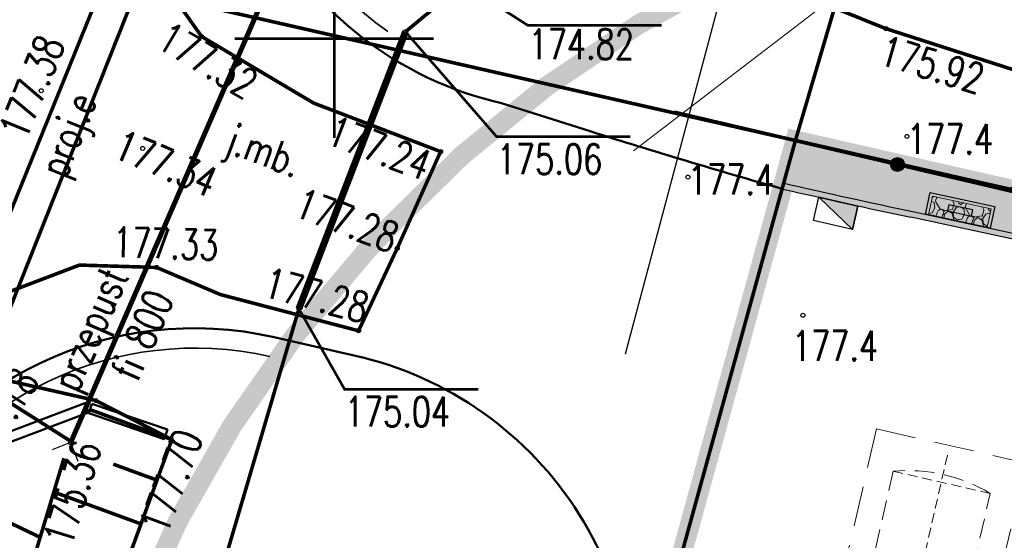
# Model space of a CAD drawing. Header units: metres. Extents: x 964 to 7125, y -212 to 9570.
# Tile 137 of 185: x 2296 to 2320, y 271 to 284. Entities that reach past the tile are written whole.
import ezdxf
from ezdxf import colors
from ezdxf.entities.mleader import LeaderData, LeaderLine
from ezdxf.enums import TextEntityAlignment as Align
from ezdxf.math import Vec2, Vec3

# ---------------------------------------------------------------- set-up
doc = ezdxf.new("R2010")
doc.units = ezdxf.units.M
for name, pattern in [('( Dashed )', [0.75, 0.5, -0.25]), ('1', [1.5, 1, -0.5]), ('1053', [2, 1.5, -0.5]), ('1163', [2.5, 2, -0.5]), ('2217', [2, 1.5, -0.5]), ('2218', [1, 0.5, -0.5]), ('3820', [1.75, 1.25, -0.5]), ('3901', [0]), ('ACISOTGL', [3, 2, -1]), ('CENTER2', [1.125, 0.75, -0.125, 0.125, -0.125]), ('CIĄGłA', [0]), ('DASH', [0.75, 0.5, -0.25]), ('DASHDOT', [1, 0.5, -0.25, 0, -0.25]), ('DASHED', [0.75, 0.5, -0.25]), ('HIDDEN', [0.375, 0.25, -0.125])]:
    doc.linetypes.add(name, pattern=pattern)
for name, color, linetype, lineweight in [('- AGP-1_OPISY', 7, 'Continuous', 13), ('1_ELEMENTY PODSTAWOWE', 7, 'Continuous', 13), ('AGP1_granica_opracow', 7, 'Continuous', 15), ('AGP1_HATCH', 7, 'Continuous', 5), ('AGP1_KRAWEZNIKI', 250, 'Continuous', 30), ('AGP1_KRAWEZNIKI GRUBOŚCI', 7, 'Continuous', 15), ('AGP1_KRAWEZNIKI NOWE', 7, 'Continuous', 30), ('AGP1_OPISY', 7, 'Continuous', 13), ('AM_7', 4, 'Continuous', 25), ('AX1', 4, 'DASHDOT', 15), ('IS-kanalizacja-odwodnienie-garazu-opis', 68, 'Continuous', 20), ('PODKŁAD MAPA', 7, 'Continuous', 9), ('ZBIORNIKI', 7, 'Continuous', 9), ('zz-balustrada', 5, 'FENCELINE1', 35), ('zz-drogi', 250, 'Continuous', 50)]:
    doc.layers.add(name, color=color, linetype=linetype, lineweight=lineweight)
for name, color, linetype in [('Budowlane - Opisy', 7, 'Continuous'), ('Dzialki', 7, 'Continuous'), ('GES_Rzedna', 7, 'Continuous'), ('Kontury', 7, 'Continuous'), ('OT_Komunikacja', 7, 'Continuous'), ('OT_Ogrodzenia', 7, 'Continuous'), ('OT_Rzedna', 7, 'Continuous'), ('OTR_L_1', 7, 'Continuous'), ('OTR_T_0', 7, 'Continuous'), ('OTR_T_1', 7, 'Continuous'), ('P_SUEP_L_0', 7, 'Continuous'), ('siatka_kwadratow', 7, 'Continuous'), ('skarpa', 7, 'Continuous'), ('SUKP_L_0', 7, 'Continuous'), ('SUKR_T_0', 7, 'Continuous'), ('SUL_L_1', 7, 'Continuous'), ('SUWP_L_0', 7, 'Continuous'), ('SUWR_T_0', 7, 'Continuous'), ('SYTUACJA - znaki_czytnik_kart', 7, 'Continuous'), ('Uzytki', 7, 'Continuous'), ('ZP_strefy oddziaływania', 8, 'HIDDEN'), ('zz-odwodnienie', 5, 'Continuous')]:
    doc.layers.add(name, color=color, linetype=linetype)
doc.layers.add('HIDE', color=9, linetype='DASHED', lineweight=15, plot=False)
doc.styles.add('ARIAL', font='arial.ttf')
doc.styles.add('GENERATED_STYLE_1', font='arialbd.ttf', dxfattribs={"width": 0.999153})
doc.styles.add('IS', font='simplex.shx', dxfattribs={"width": 0.7})
doc.styles.add('STYL_ARIAL', font='simplex', dxfattribs={"width": 0.75, "oblique": 0.1})
doc.linetypes.add('FENCELINE1', pattern='A,6.35,-2.54,[133,ltypeshp.shx,S=2.54,R=0,X=-2.54,Y=0],-2.54,25.4', length=36.83)
doc.dimstyles.new('GENERATED_STYLE__61', dxfattribs={"dimtxt": 10, "dimasz": 9.5, "dimexe": 0.18, "dimexo": 0, "dimgap": 0.09, "dimtad": 0, "dimdec": 1, "dimzin": 0, "dimdsep": 46, "dimtxsty": 'GENERATED_STYLE_1', "dimblk": 'ARROWHEAD_1', "dimblk1": 'ARROWHEAD_1', "dimblk2": 'ARROWHEAD_1', "dimcen": 0.09, "dimclrd": 256, "dimclre": 256, "dimclrt": 256, "dimazin": 0, "dimtfac": 1, "dimtdec": 4, "dimtmove": 0, "dimatfit": 3, "dimfxl": 1, "dimtolj": 1, "dimtzin": 0, "dimarcsym": 0})

# ---------------------------------------------------------------- blocks, each defined once
blk = doc.blocks.new('OTRN')
at = {"color": 0}
blk.add_circle((0, 0), 0.05, dxfattribs=at)
blk = doc.blocks.new('OTRS')
at = {"color": 0}
blk.add_circle((0, 0), 0.05, dxfattribs=at)
blk = doc.blocks.new('MDCP 20240606')
at = {"layer": 'Dzialki', "color": 251, "true_color": 0x636466, "const_width": 0.09}
for points in [[(6592011.58, 5737997.44), (6592016.3324, 5738013.568)], [(6592011.58, 5737997.44), (6591992.26, 5738001.83)], [(6592011.58, 5737997.44), (6592005.04, 5737973.66)], [(6592064.28, 5737985.46), (6592011.58, 5737997.44)]]:
    blk.add_lwpolyline(points, dxfattribs=at)
at = {"layer": 'GES_Rzedna', "color": 251, "true_color": 0x636466, "const_width": 0.065}
blk.add_lwpolyline([(6592003.235, 5738001.37), (6592004.8645, 5738000.3292), (6592008.2192, 5738000.3292)], dxfattribs=at)
at = {"layer": 'Kontury', "color": 251, "linetype": '2217', "true_color": 0x636466, "const_width": 0.09}
for points in [[(6592016.3336, 5738013.5666), (6592011.58, 5737997.44)], [(6592011.58, 5737997.44), (6592005.04, 5737973.66)]]:
    blk.add_lwpolyline(points, dxfattribs=at)
at = {"layer": 'OT_Komunikacja', "color": 251, "true_color": 0x636466}
for q in [(6591992.915, 5737989.6663), (6591993.5637, 5737989.385)]:
    blk.add_line((6591993.38, 5737989.85), q, dxfattribs=at)
at = {"layer": 'OT_Komunikacja', "color": 251, "linetype": '1053', "true_color": 0x636466, "const_width": 0.09}
blk.add_lwpolyline([(6592002.67, 5737997.16), (6591999.48, 5737998.38), (6591996.67, 5738000.05), (6591995.49, 5738001.71), (6591995.35, 5738004.24), (6591989.98, 5737990.98), (6591991.47, 5737993.5), (6591993.6, 5737994.31), (6591995.54, 5737994.25), (6591997.14, 5737993.57), (6592000.61, 5737992.66), (6592001.58, 5737994.73), (6592002.67, 5737997.16)], dxfattribs=at)
at = {"layer": 'OT_Komunikacja', "color": 251, "linetype": '1', "true_color": 0x636466, "const_width": 0.125}
blk.add_lwpolyline([(6591993.38, 5737989.85), (6591999.4, 5738003.73)], dxfattribs=at)
at = {"layer": 'OT_Ogrodzenia', "color": 251, "linetype": '3901', "true_color": 0x636466, "const_width": 0.09}
blk.add_lwpolyline([(6592043.3533, 5737989.9944), (6592008.54, 5737998.15)], dxfattribs=at)
at = {"layer": 'OT_Ogrodzenia', "color": 251, "true_color": 0x636466}
for radius in [0.175, 0.1575, 0.14, 0.1225, 0.105, 0.0875, 0.07, 0.0525, 0.035]:
    blk.add_circle((6592014.1441, 5737996.8371), radius, dxfattribs=at)
at = {"layer": 'OTR_L_1', "color": 251, "linetype": '3820', "true_color": 0x636466, "const_width": 0.09}
for points in [[(6591994.0118, 5737990.9083), (6591991.5868, 5737991.4583)], [(6591995.9218, 5737989.9273), (6591994.0118, 5737990.9083)], [(6591992.7178, 5737981.1703), (6591995.9218, 5737989.9273)], [(6591987.4884, 5737970.4149), (6591993.2118, 5737989.4583)], [(6591993.2118, 5737989.4583), (6591987.4884, 5737970.4149)], [(6591995.5487, 5737988.9075), (6591994.4501, 5737989.3095)]]:
    blk.add_lwpolyline(points, dxfattribs=at)
at = {"layer": 'P_SUEP_L_0', "color": 251, "linetype": '1163', "true_color": 0x636466, "const_width": 0.09}
blk.add_lwpolyline([(6591983.2779, 5737971.6102), (6591996.827, 5738005.744)], dxfattribs=at)
at = {"layer": 'siatka_kwadratow', "color": 251, "true_color": 0x636466, "const_width": 0.065}
for points in [[(6592000, 5737997.5), (6592000, 5738002.5)], [(6591997.5, 5738000), (6592002.5, 5738000)]]:
    blk.add_lwpolyline(points, dxfattribs=at)
at = {"layer": 'skarpa', "color": 251, "true_color": 0x636466, "const_width": 0.09}
for points in [[(6591991.3905, 5737991.1493), (6591993.4299, 5737989.8536)], [(6591995.9218, 5737989.9273), (6591993.8823, 5737990.6735)], [(6591989.9953, 5737988.7265), (6591992.6148, 5737987.4718)], [(6591995.1467, 5737987.8089), (6591992.9569, 5737988.6101)]]:
    blk.add_lwpolyline(points, dxfattribs=at)
at = {"layer": 'SUKP_L_0', "color": 251, "true_color": 0x636466, "const_width": 0.09}
for points in [[(6592003.235, 5738001.37), (6592001.789, 5738000.171)], [(6592001.789, 5738000.171), (6591999.111, 5737993.212)], [(6591999.111, 5737993.212), (6591990.066, 5737962.477)]]:
    blk.add_lwpolyline(points, dxfattribs=at)
at = {"layer": 'SUKR_T_0', "color": 251, "true_color": 0x636466, "const_width": 0.065}
for points in [[(6592001.789, 5738000.171), (6592004.0783, 5737997.5327), (6592007.433, 5737997.5327)], [(6591999.111, 5737993.212), (6592000.2597, 5737991.1889), (6592003.6144, 5737991.1889)]]:
    blk.add_lwpolyline(points, dxfattribs=at)
at = {"layer": 'SUL_L_1', "color": 251, "true_color": 0x636466, "const_width": 0.175}
blk.add_lwpolyline([(6591999.111, 5737993.212), (6592001.789, 5738000.171)], dxfattribs=at)
at = {"layer": 'SUWP_L_0', "color": 251, "true_color": 0x636466, "const_width": 0.09}
for points in [[(6591993.873, 5738008.276), (6592013.857, 5738000.247)], [(6592013.857, 5738000.247), (6592025.0849, 5737996.6264)]]:
    blk.add_lwpolyline(points, dxfattribs=at)
at = {"layer": 'Uzytki', "color": 251, "linetype": '2218', "true_color": 0x636466, "const_width": 0.09}
for points in [[(6592011.58, 5737997.44), (6592016.3336, 5738013.5666)], [(6592005.04, 5737973.66), (6592011.58, 5737997.44)]]:
    blk.add_lwpolyline(points, dxfattribs=at)
at = {"layer": 'OT_Rzedna', "color": 251, "true_color": 0x636466}
for name, p in [('OTRS', (6591996.67, 5738000.05)), ('OTRS', (6591992.64, 5737998.69)), ('OTRN', (6592014.38, 5737997.54)), ('OTRS', (6591995.19, 5737997.24)), ('OTRS', (6592002.67, 5737997.16)), ('OTRN', (6592008.88, 5737996.52)), ('OTRS', (6592001.58, 5737994.73)), ('OTRS', (6591995.54, 5737994.25)), ('OTRS', (6592000.61, 5737992.66)), ('OTRS', (6591993.38, 5737989.85)), ('OTRS', (6591995.9, 5737989.87))]:
    blk.add_blockref(name, p, dxfattribs=at)
at = {"layer": 'OTR_T_0', "color": 251, "true_color": 0x636466, "rotation": 67.00168}
blk.add_blockref('OTRS', (6591994.0118, 5737990.9083), dxfattribs=at)
at = {"layer": 'OTR_T_1', "color": 251, "true_color": 0x636466}
blk.add_blockref('OTRN', (6592011.767, 5737993.049), dxfattribs=at)
at = {"layer": 'SUKR_T_0', "color": 251, "true_color": 0x636466}
for p in [(6592001.789, 5738000.171), (6591999.111, 5737993.212)]:
    blk.add_blockref('OTRS', p, dxfattribs=at)
at = {"layer": 'SUWR_T_0', "color": 251, "true_color": 0x636466}
blk.add_blockref('OTRS', (6592013.857, 5738000.247), dxfattribs=at)
at = {"layer": 'OT_Komunikacja', "color": 251, "true_color": 0x636466, "style": 'STYL_ARIAL', "width": 0.75}
blk.add_text('j.mb.', height=0.75, rotation=339.4956, dxfattribs=at).set_placement((6591998.2415, 5737997.1897), align=Align.MIDDLE_CENTER)
for s, p in [('przepust', (6591994.4926, 5737994.1854)), ('fi 800', (6591995.6386, 5737993.6124))]:
    blk.add_text(s, height=0.75, rotation=66.5528, dxfattribs=at).set_placement(p, align=Align.MIDDLE_RIGHT)
at = {"layer": 'OT_Rzedna', "color": 251, "true_color": 0x636466, "style": 'STYL_ARIAL', "width": 0.75}
blk.add_text('177.32', height=0.75, rotation=329.1636, dxfattribs=at).set_placement((6591995.8732, 5738000.4483), align=Align.TOP_LEFT)
blk.add_text('177.38', height=0.75, rotation=67.9532, dxfattribs=at).set_placement((6591992.9621, 5737998.5564), align=Align.BOTTOM_CENTER)
for s, rotation, p in [('177.24', 339.0415, (6592002.504, 5737997.1258)), ('177.70', 69.5508, (6591996.0164, 5737990.2498))]:
    blk.add_text(s, height=0.75, rotation=rotation, dxfattribs=at).set_placement(p, align=Align.TOP_RIGHT)
for p in [(6592014.38, 5737997.4775), (6592008.88, 5737996.4575)]:
    blk.add_text('177.4', height=0.75, dxfattribs=at).set_placement(p, align=Align.MIDDLE_LEFT)
blk.add_text('177.34', height=0.75, rotation=337.0229, dxfattribs=at).set_placement((6591994.553, 5737997.3801), align=Align.MIDDLE_LEFT)
for s, rotation, p in [('177.28', 339.0709, (6592001.5577, 5737994.9588)), ('175.36', 73.272, (6591993.8073, 5737989.8564))]:
    blk.add_text(s, height=0.75, rotation=rotation, dxfattribs=at).set_placement(p, align=Align.MIDDLE_RIGHT)
for s, rotation, p in [('177.33', 358.2285, (6591997.0733, 5737994.2084)), ('177.28', 345.1819, (6592000.6811, 5737992.6354)), ('177.18', 57.312, (6591992.8044, 5737991.271))]:
    blk.add_text(s, height=0.75, rotation=rotation, dxfattribs=at).set_placement(p, align=Align.BOTTOM_RIGHT)
at = {"layer": 'OTR_T_1', "color": 251, "true_color": 0x636466, "style": 'STYL_ARIAL', "width": 0.75}
blk.add_text('177.4', height=0.75, dxfattribs=at).set_placement((6592012.5747, 5737992.6569), align=Align.TOP_CENTER)
at = {"layer": 'P_SUEP_L_0', "color": 251, "true_color": 0x636466, "style": 'STYL_ARIAL', "width": 0.75}
blk.add_text('proj.e', height=0.75, rotation=68.3498, dxfattribs=at).set_placement((6591992.5566, 5737996.7283), align=Align.TOP_LEFT)
at = {"layer": 'SUKR_T_0', "color": 251, "true_color": 0x636466, "style": 'STYL_ARIAL', "width": 0.75}
for s, p in [('174.82', (6592004.8768, 5738000.2337)), ('175.06', (6592004.0783, 5737997.3452)), ('175.04', (6592000.2597, 5737991.0014))]:
    blk.add_text(s, height=0.75, dxfattribs=at).set_placement(p, align=Align.TOP_LEFT)
at = {"layer": 'SUWR_T_0', "color": 251, "true_color": 0x636466, "style": 'STYL_ARIAL', "width": 0.75}
blk.add_text('175.92', height=0.75, rotation=343.1731, dxfattribs=at).set_placement((6592013.7431, 5737999.7244), align=Align.MIDDLE_LEFT)
blk = doc.blocks.new('ARROWHEAD_1')
at = {"linetype": 'Continuous'}
blk.add_line((0, 0), (-1, 0), dxfattribs=at)
blk.add_circle((0, 0), 0.25, dxfattribs=at)
blk = doc.blocks.new('_None', base_point=(2.5, 0))
blk = doc.blocks.new('dwa zbiorniki 60 i 60+adblue')
at = {"color": 18, "linetype": '( Dashed )', "lineweight": 18, "true_color": 0x000000}
for p, q in [((2615.767, 90.041), (2615.48, 77.645)), ((2617.979, 77.587), (2618.266, 89.983)), ((2618.966, 89.971), (2618.627, 75.354)), ((2621.127, 75.297), (2621.465, 89.913))]:
    blk.add_line(p, q, dxfattribs=at)
at = {"linetype": 'HIDDEN', "lineweight": 5}
for p, q in [((2618.266, 89.983), (2615.767, 90.041)), ((2621.465, 89.913), (2618.966, 89.971)), ((2619.342, 86.765, 0), (2619.386, 88.767, 0)), ((2619.386, 88.767, 0), (2620.965, 88.732, 0)), ((2619.386, 88.767, 0), (2619.673, 88.466, 0)), ((2620.965, 88.732, 0), (2620.669, 88.445, 0)), ((2620.965, 88.732, 0), (2620.922, 86.731, 0)), ((2619.643, 87.053, 0), (2619.673, 88.466, 0)), ((2619.673, 88.466, 0), (2620.669, 88.445, 0)), ((2620.669, 88.445, 0), (2620.634, 87.031, 0)), ((2616.138, 86.14), (2616.181, 88.141, 0)), ((2616.181, 88.141, 0), (2617.761, 88.107, 0)), ((2616.181, 88.141, 0), (2616.469, 87.841, 0)), ((2617.761, 88.107, 0), (2617.465, 87.819, 0)), ((2617.761, 88.107, 0), (2617.718, 86.105)), ((2619.643, 87.053, 0), (2619.664, 88.044, 0)), ((2620.656, 88.023, 0), (2620.634, 87.031, 0)), ((2616.438, 86.427, 0), (2616.469, 87.841, 0)), ((2616.469, 87.841, 0), (2617.465, 87.819, 0)), ((2617.465, 87.819, 0), (2617.43, 86.406)), ((2616.438, 86.427), (2616.46, 87.419)), ((2617.452, 87.398), (2617.43, 86.406)), ((2619.342, 86.765, 0), (2619.643, 87.053, 0)), ((2620.634, 87.031, 0), (2619.643, 87.053, 0)), ((2620.634, 87.031, 0), (2619.643, 87.053, 0)), ((2620.634, 87.031, 0), (2620.922, 86.731, 0)), ((2620.922, 86.731, 0), (2619.342, 86.765, 0)), ((2620.922, 86.731, 0), (2619.342, 86.765, 0)), ((2616.138, 86.14), (2616.438, 86.427)), ((2617.43, 86.406), (2616.438, 86.427)), ((2617.43, 86.406, 0), (2616.438, 86.427, 0)), ((2617.43, 86.406), (2617.718, 86.105)), ((2617.718, 86.105), (2616.138, 86.14)), ((2617.718, 86.105), (2616.138, 86.14)), ((2619.214, 80.735, 0), (2619.256, 82.737, 0)), ((2619.256, 82.737, 0), (2619.544, 82.437, 0)), ((2620.835, 82.704, 0), (2619.256, 82.737, 0)), ((2620.835, 82.704, 0), (2620.539, 82.416, 0)), ((2620.835, 82.704, 0), (2620.794, 80.702, 0)), ((2619.514, 81.023, 0), (2619.544, 82.437, 0)), ((2619.544, 82.437, 0), (2620.535, 82.416, 0)), ((2619.544, 82.437, 0), (2620.539, 82.416, 0)), ((2620.539, 82.416, 0), (2620.506, 81.002, 0)), ((2619.535, 82.015, 0), (2619.247, 82.315, 0)), ((2619.514, 81.023, 0), (2619.535, 82.015, 0)), ((2620.527, 81.994, 0), (2620.506, 81.002, 0)), ((2615.991, 79.738), (2616.032, 81.739, 0)), ((2616.032, 81.739, 0), (2616.32, 81.439, 0)), ((2617.612, 81.706, 0), (2616.032, 81.739, 0)), ((2617.612, 81.706, 0), (2617.316, 81.418, 0)), ((2617.612, 81.706, 0), (2617.57, 79.705)), ((2616.291, 80.026, 0), (2616.32, 81.439, 0)), ((2616.32, 81.439, 0), (2617.312, 81.419, 0)), ((2616.32, 81.439, 0), (2617.316, 81.418, 0)), ((2617.316, 81.418, 0), (2617.282, 80.005)), ((2616.311, 81.017), (2616.024, 81.317)), ((2616.291, 80.026), (2616.311, 81.017)), ((2617.303, 80.997), (2617.282, 80.005)), ((2619.214, 80.735, 0), (2619.514, 81.023, 0)), ((2620.506, 81.002, 0), (2619.514, 81.023, 0)), ((2620.51, 81.002, 0), (2619.514, 81.023, 0)), ((2620.506, 81.002, 0), (2620.794, 80.702, 0)), ((2620.794, 80.702, 0), (2619.214, 80.735, 0)), ((2620.794, 80.702, 0), (2619.214, 80.735, 0)), ((2615.991, 79.738), (2616.291, 80.026)), ((2617.282, 80.005), (2616.291, 80.026)), ((2617.286, 80.005, 0), (2616.291, 80.026, 0)), ((2617.282, 80.005), (2617.57, 79.705)), ((2617.57, 79.705), (2615.991, 79.738)), ((2617.57, 79.705), (2615.991, 79.738)), ((2617.979, 77.587), (2615.48, 77.645)), ((2615.48, 77.645), (2617.979, 77.587)), ((2618.677, 77.484), (2621.176, 77.426)), ((2621.129, 75.387), (2618.63, 75.444)), ((2618.627, 75.354), (2621.127, 75.297)), ((2618.63, 75.354), (2621.13, 75.297))]:
    blk.add_line(p, q, dxfattribs=at)
at = {"color": 18, "linetype": 'ACISOTGL', "ltscale": 0.5, "true_color": 0x000000}
blk.add_lwpolyline([(2615.139, 91.001), (2614.757, 74.505), (2621.755, 74.347), (2622.137, 90.842)], close=True, dxfattribs=at)
at = {"linetype": 'HIDDEN', "lineweight": 5}
for points in [[(2617.019, 90.714), (2616.714, 76.917)], [(2620.218, 90.643), (2619.913, 76.847)]]:
    blk.add_lwpolyline(points, dxfattribs=at)
for centre, radius in [((2620.16, 88.038), 0.36), ((2620.165, 88.253), 0.03), ((2619.976, 88.149), 0.0305), ((2620.16, 88.038), 0.0305), ((2620.349, 88.141), 0.0305), ((2619.972, 87.934), 0.0305), ((2620.155, 87.823), 0.03), ((2620.344, 87.926), 0.0305), ((2616.956, 87.412, 0), 0.36), ((2616.772, 87.524, 0), 0.0305), ((2616.96, 87.627, 0), 0.03), ((2617.144, 87.516, 0), 0.0305), ((2620.151, 87.605), 0.045), ((2616.767, 87.309, 0), 0.0305), ((2616.956, 87.412, 0), 0.0305), ((2617.14, 87.301, 0), 0.0305), ((2620.145, 87.355), 0.03), ((2616.951, 87.197, 0), 0.03), ((2620.142, 87.206), 0.057), ((2616.946, 86.979, 0), 0.045), ((2616.938, 86.58, 0), 0.057), ((2616.941, 86.729, 0), 0.03), ((2620.031, 82.009), 0.36), ((2619.847, 82.12), 0.0305), ((2620.035, 82.224), 0.03), ((2620.219, 82.112), 0.0305), ((2619.842, 81.905), 0.0305), ((2620.031, 82.005, 0), 0.0305), ((2620.215, 81.897), 0.0305), ((2620.022, 81.576), 0.045), ((2620.026, 81.794), 0.03), ((2616.807, 81.011, 0), 0.36), ((2620.016, 81.326), 0.03), ((2616.623, 81.122, 0), 0.0305), ((2616.812, 81.226, 0), 0.03), ((2616.996, 81.115, 0), 0.0305), ((2620.013, 81.177), 0.057), ((2616.619, 80.907, 0), 0.0305), ((2616.807, 81.007), 0.0305), ((2616.991, 80.9, 0), 0.0305), ((2616.798, 80.578, 0), 0.045), ((2616.803, 80.796, 0), 0.03), ((2616.793, 80.328, 0), 0.03), ((2616.79, 80.179, 0), 0.057)]:
    blk.add_circle(centre, radius, dxfattribs=at)
at = {"color": 18, "linetype": '( Dashed )', "lineweight": 18, "true_color": 0x000000}
for centre, start, end in [((2616.928, 86.207), 70.4942, 106.8543), ((2620.128, 86.136), 70.4942, 106.8543), ((2620.02, 81.491), 70.4944, 106.8542), ((2616.795, 79.973), 70.4944, 106.8542), ((2616.818, 81.421), 250.4946, 286.8539), ((2619.838, 73.65), 70.4946, 106.8539), ((2619.968, 79.131), 250.4946, 286.8539)]:
    blk.add_arc(centre, 4.006, start, end, dxfattribs=at)
at = {"layer": '1_ELEMENTY PODSTAWOWE', "color": 18, "linetype": 'ACISOTGL', "ltscale": 0.5, "true_color": 0x000000}
for p, q in [((2619.379, 75.76), (2619.412, 77.263)), ((2619.412, 77.263), (2620.418, 77.241)), ((2619.461, 77.212), (2619.412, 77.263)), ((2619.43, 75.808), (2619.461, 77.212)), ((2619.461, 77.212), (2620.367, 77.192)), ((2620.367, 77.192), (2620.336, 75.788)), ((2620.418, 77.241), (2620.385, 75.737))]:
    blk.add_line(p, q, dxfattribs=at)
for centre, radius in [((2619.912, 77.09), 0.122), ((2619.912, 77.09), 0.0697), ((2619.9, 76.54), 0.36), ((2619.9, 76.54), 0.304), ((2619.729, 76.644), 0.0825), ((2619.729, 76.644), 0.0305), ((2619.904, 76.74), 0.075), ((2620.075, 76.636), 0.0825), ((2619.724, 76.444), 0.0825), ((2619.724, 76.444), 0.0305), ((2619.895, 76.34), 0.0825), ((2619.9, 76.54), 0.0825), ((2619.9, 76.54), 0.0305), ((2620.071, 76.437), 0.0825), ((2620.071, 76.437), 0.0305), ((2619.89, 76.09), 0.1), ((2619.895, 76.34), 0.03), ((2619.884, 75.84), 0.0825), ((2619.89, 76.09), 0.045), ((2619.884, 75.84), 0.03)]:
    blk.add_circle(centre, radius, dxfattribs=at)
at = {"layer": 'AM_7', "color": 18, "linetype": 'ACISOTGL', "ltscale": 0.5, "true_color": 0x000000}
for p, q in [((2620.207, 90.142), (2619.875, 75.126)), ((2619.789, 77.093), (2620.034, 77.087)), ((2619.842, 77.092), (2619.981, 77.089)), ((2619.73, 76.727), (2619.727, 76.562)), ((2619.73, 76.689), (2619.728, 76.599)), ((2619.829, 76.742), (2619.979, 76.739)), ((2619.859, 76.741), (2619.949, 76.739)), ((2620.077, 76.719), (2620.073, 76.554)), ((2620.076, 76.681), (2620.074, 76.591)), ((2619.397, 76.551), (2620.402, 76.529)), ((2619.642, 76.446), (2619.807, 76.442)), ((2619.646, 76.646), (2619.811, 76.642)), ((2619.679, 76.445), (2619.769, 76.443)), ((2619.684, 76.645), (2619.774, 76.643)), ((2619.726, 76.527), (2619.722, 76.362)), ((2619.725, 76.489), (2619.723, 76.399)), ((2619.988, 76.438), (2620.153, 76.435)), ((2619.992, 76.638), (2620.157, 76.635)), ((2620.026, 76.437), (2620.116, 76.436)), ((2620.03, 76.637), (2620.12, 76.635)), ((2620.072, 76.519), (2620.069, 76.354)), ((2620.072, 76.481), (2620.07, 76.392)), ((2619.813, 76.342), (2619.978, 76.339)), ((2619.79, 76.093), (2619.99, 76.088)), ((2619.845, 76.091), (2619.935, 76.089)), ((2619.802, 75.842), (2619.967, 75.839)), ((2619.854, 75.841), (2619.914, 75.84))]:
    blk.add_line(p, q, dxfattribs=at)
at = {"layer": 'AX1', "color": 18, "linetype": 'ACISOTGL', "ltscale": 0.5, "true_color": 0x000000}
blk.add_circle((2619.9, 76.54), 0.2, dxfattribs=at)
at = {"layer": 'HIDE', "color": 18, "linetype": 'ACISOTGL', "ltscale": 0.5, "true_color": 0x000000}
for p, q in [((2620.367, 77.192), (2620.418, 77.241)), ((2619.43, 75.808), (2619.379, 75.76)), ((2620.385, 75.737), (2619.379, 75.76)), ((2620.336, 75.788), (2619.43, 75.808)), ((2620.336, 75.788), (2620.385, 75.737))]:
    blk.add_line(p, q, dxfattribs=at)
for centre, radius in [((2619.904, 76.74), 0.0241), ((2620.075, 76.636), 0.0305)]:
    blk.add_circle(centre, radius, dxfattribs=at)
at = {"linetype": 'HIDDEN', "lineweight": 5, "style": 'ARIAL'}
for s, rotation, p in [('98 VERVA 20M3 - V4', 268.8761, (2618.998, 87.602, 0.14)), ('DIESEL VERVA 30M3 - V2', 268.5562, (2615.829, 86.692)), ('DIESEL EFECTA 40M3 - V3', 268.5562, (2618.869, 80.396)), ('95 EFECTA 30M3 - V1', 268.8761, (2615.627, 80.01, 0.14)), ('AdBlue 10M3 - V5', 268.8761, (2618.759, 77.393, 0.14))]:
    blk.add_text(s, height=0.16, rotation=rotation, dxfattribs=at).set_placement(p)
blk = doc.blocks.new('d_wpust')
at = {"layer": 'zz-odwodnienie'}
blk.add_hatch(color=0, dxfattribs=at).paths.add_polyline_path([(-0.5, 0.6), (-0.5, 0), (0.5, 0)])
at = {"layer": 'zz-odwodnienie', "color": 0}
for p, q in [((-0.5, 0.6), (0.5, 0)), ((-0.5, 0), (-0.5, 0.6)), ((-0.5, 0.6), (0.5, 0.6)), ((0.5, 0.6), (0.5, 0)), ((0.5, 0), (-0.5, 0))]:
    blk.add_line(p, q, dxfattribs=at)
blk.add_lwpolyline([(-0.5, 0.6), (-0.5, 0), (0.5, 0)], close=True, dxfattribs=at)
blk = doc.blocks.new('drogowe 20250115 oddziaływanie')
at = {"layer": 'zz-balustrada', "ltscale": 0.05}
for centre, start, end in [((2324.827, 297.502), 157.87, 235.1373), ((2315.117, 274.074), 77.1695, 153.8755)]:
    blk.add_arc(centre, 8.5, start, end, dxfattribs=at)
at = {"layer": 'zz-drogi'}
blk.add_line((2319.156, 282.384), (2317.115, 282.849), dxfattribs=at)
blk.add_lwpolyline([(2322.829, 288.727), (2325.073, 288.014, 0.006917), (2329.887, 286.57)], format="xyb", dxfattribs=at)
for points in [[(2309.237, 280.014), (2312.364, 281.191), (2312.452, 280.957), (2309.325, 279.78)], [(2312.542, 281.177), (2314.434, 280.527), (2314.352, 280.291), (2312.461, 280.941)]]:
    blk.add_lwpolyline(points, close=True, dxfattribs=at)
for centre, start, end in [((2324.827, 297.502), 157.87, 257.1695), ((2315.117, 274.074), 77.1695, 153.8755), ((2317.157, 273.609), 347.1431, 77.1695)]:
    blk.add_arc(centre, 9, start, end, dxfattribs=at)
at = {"layer": 'zz-odwodnienie', "color": 5, "linetype": 'CIĄGłA', "lineweight": 0, "rotation": 167.142960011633}
blk.add_blockref('d_wpust', (2331.282, 286.253), dxfattribs=at)

msp = doc.modelspace()

# ---------------------------------------------------------------- hatches: boundary and pattern name
at = {"layer": 'AGP1_HATCH', "transparency": 33554625}
h = msp.add_hatch(dxfattribs=at)
h.set_pattern_fill('GRASS', color=64, scale=0.02)
edge = h.paths.add_edge_path()
edge.add_line((2315.151, 281.175), (2314.857, 280.104))
edge.add_arc((2352.342, 442.4), 166.569, 256.99439, 258.15001)
edge.add_line((2318.137, 279.381), (2318.417, 279.32))
edge.add_line((2318.417, 279.32), (2318.535, 279.868))
edge.add_line((2318.535, 279.868), (2320.158, 279.518))
edge.add_line((2320.158, 279.518), (2320.04, 278.971))
edge.add_line((2320.04, 278.971), (2330.588, 276.699))
edge.add_line((2330.588, 276.699), (2331.619, 277.431))
edge.add_line((2331.619, 277.431), (2315.151, 281.175))
edge = h.paths.add_edge_path()
edge.add_line((2331.619, 277.431), (2330.588, 276.699))
edge.add_line((2330.588, 276.699), (2358.796, 270.625))
edge.add_arc((2356.301, 261.982), 8.996, -9.9, 73.8971, ccw=False)
edge.add_line((2365.163, 260.435), (2358.404, 230.82))
edge.add_line((2358.404, 230.82), (2357.768, 230.965))
edge.add_line((2357.768, 230.965), (2356.389, 224.923))
edge.add_line((2356.389, 224.923), (2352.157, 225.889))
edge.add_line((2352.157, 225.889), (2353.532, 231.912))
edge.add_line((2353.532, 231.912), (2350.146, 230.989))
edge.add_line((2350.146, 230.989), (2346.349, 231.856))
edge.add_line((2346.349, 231.856), (2345.938, 230.055))
edge.add_line((2345.938, 230.055), (2341.218, 231.129))
edge.add_line((2341.218, 231.129), (2341.629, 232.933))
edge.add_line((2341.629, 232.933), (2335.556, 234.319))
edge.add_line((2335.556, 234.319), (2333.822, 235.491))
edge.add_arc((2333.322, 234.803), 0.85, 53.9932, 167.1431)
edge.add_line((2332.493, 234.992), (2331.203, 229.338))
edge.add_line((2331.203, 229.338), (2327.059, 230.283))
edge.add_line((2327.059, 230.283), (2327.426, 231.892))
edge.add_line((2327.426, 231.892), (2308.27, 236.264))
edge.add_line((2308.27, 236.264), (2308.269, 236.264))
edge.add_line((2308.269, 236.264), (2308.703, 238.166))
edge.add_line((2308.703, 238.166), (2304.803, 239.056))
edge.add_line((2304.803, 239.056), (2305.515, 242.175))
edge.add_line((2305.515, 242.175), (2310.726, 262.804))
edge.add_arc((2307.963, 263.502), 2.85, 345.8235, 357.6929)
edge.add_line((2310.811, 263.387), (2310.905, 265.726))
edge.add_line((2310.905, 265.726), (2302.381, 234.685))
edge.add_line((2302.381, 234.685), (2356.791, 222.315))
edge.add_line((2356.791, 222.315), (2367.851, 269.195))
edge.add_line((2367.851, 269.195), (2331.619, 277.431))
at = {"layer": 'AGP1_HATCH', "true_color": 0x636466, "transparency": 33554477}
h = msp.add_hatch(color=251, dxfattribs=at)
h.dxf.hatch_style = 1
h.paths.add_polyline_path([(2354.511, 225.864), (2352.756, 226.265), (2353.973, 231.597), (2355.728, 231.197)], flags=16)
edge = h.paths.add_edge_path()
edge.add_arc((2357.446, 465.565), 190.288, 257.07034, 258.07825)
edge.add_line((2318.137, 279.381), (2358.792, 270.626))
edge.add_line((2358.792, 270.626), (2358.797, 270.625))
edge.add_arc((2356.301, 261.982), 8.996, -9.9, 73.8914, ccw=False)
edge.add_line((2365.163, 260.435), (2358.404, 230.82))
edge.add_line((2358.404, 230.82), (2357.768, 230.965))
edge.add_line((2357.768, 230.965), (2356.389, 224.923))
edge.add_line((2356.389, 224.923), (2352.158, 225.892))
edge.add_line((2352.158, 225.892), (2353.538, 231.935))
edge.add_line((2353.538, 231.935), (2353.532, 231.912))
edge.add_line((2353.532, 231.912), (2350.146, 230.989))
edge.add_line((2350.146, 230.989), (2346.349, 231.856))
edge.add_line((2346.349, 231.856), (2345.938, 230.055))
edge.add_line((2345.938, 230.055), (2341.218, 231.129))
edge.add_line((2341.218, 231.129), (2341.629, 232.933))
edge.add_line((2341.629, 232.933), (2335.556, 234.319))
edge.add_line((2335.556, 234.319), (2333.822, 235.491))
edge.add_arc((2333.322, 234.803), 0.85, 53.9932, 167.1431)
edge.add_line((2332.493, 234.992), (2331.203, 229.338))
edge.add_line((2331.203, 229.338), (2327.059, 230.283))
edge.add_line((2327.059, 230.283), (2327.426, 231.892))
edge.add_line((2327.426, 231.892), (2308.27, 236.264))
edge.add_line((2308.27, 236.264), (2308.269, 236.265))
edge.add_line((2308.269, 236.265), (2308.703, 238.166))
edge.add_line((2308.703, 238.166), (2304.803, 239.056))
edge.add_line((2304.803, 239.056), (2305.515, 242.175))
edge.add_line((2305.515, 242.175), (2310.726, 262.804))
edge.add_arc((2307.963, 263.502), 2.85, 345.8235, 357.6929)
edge.add_line((2310.811, 263.387), (2310.905, 265.738))
edge.add_line((2310.905, 265.738), (2311.081, 266.377))
edge.add_line((2311.081, 266.377), (2310.96, 263.381))
edge.add_arc((2307.963, 263.502), 3, 345.8235, 357.6929, ccw=False)
edge.add_line((2310.871, 262.767), (2305.662, 242.142))
edge.add_line((2305.662, 242.142), (2308.586, 241.474))
edge.add_arc((2308.361, 240.497), 1.003, -9.8722, 77.0294, ccw=False)
edge.add_line((2309.349, 240.325), (2308.449, 236.377))
edge.add_line((2308.449, 236.377), (2331.457, 231.126))
edge.add_line((2331.457, 231.126), (2332.347, 235.026))
edge.add_arc((2333.322, 234.803), 1, 54.147, 167.1431, ccw=False)
edge.add_line((2333.908, 235.614), (2335.617, 234.459))
edge.add_line((2335.617, 234.459), (2350.143, 231.144))
edge.add_line((2350.143, 231.144), (2353.569, 232.077))
edge.add_line((2353.569, 232.077), (2358.291, 231))
edge.add_line((2358.291, 231), (2365.016, 260.465))
edge.add_arc((2356.301, 261.982), 8.846, 350.125, 433.864)
edge.add_line((2358.76, 270.479), (2318.047, 279.246))
edge.add_arc((2352.342, 442.4), 166.719, 256.99789, 258.12915, ccw=False)
edge.add_line((2314.833, 279.955), (2314.868, 280.101))
h = msp.add_hatch(color=251, dxfattribs=at)
h.dxf.hatch_style = 1
h.paths.add_polyline_path([(2318.417, 279.32), (2318.535, 279.868), (2320.158, 279.518), (2320.04, 278.971)])
at = {"layer": 'AGP1_HATCH', "true_color": 0x939598}
h = msp.add_hatch(dxfattribs=at)
h.set_pattern_fill('GRAVEL', color=252, scale=0.03, angle=77.847)
h.set_pattern_definition([(305.8598162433, (4103771.927807, -7531111.268514), (5.42096061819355, -7.40314568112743), [0.102516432, -10.14914509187]), (262.8167697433, (4103771.98786, -7531111.3516), (1.18009446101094, 9.09949213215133), [0.175921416, -17.41621466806]), (210.3574758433, (4103771.965864, -7531111.52614), (9.79833229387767, 5.6846291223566), [0.124044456, -12.28041683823]), (345.1207177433, (4103772.08953, -7531111.856764), (-14.73803857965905, 3.95328506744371), [0.160201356, -15.85993122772]), (10.6806829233, (4103772.24436, -7531111.8979), (-9.74116457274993, -1.79959683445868), [0.15709011, -15.5519423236]), (75.1207177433, (4103772.39873, -7531111.868787), (-3.95328506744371, -14.73803857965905), [0.160201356, -15.85993122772]), (115.5412692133, (4103772.439867, -7531111.713957), (5.363792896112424, -11.28817796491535), [0.211858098, -20.973934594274]), (150.1023571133, (4103772.348522, -7531111.522803), (-15.26537557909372, 8.74365829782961), [0.200015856, -19.80157698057]), (199.2765943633, (4103772.175125, -7531111.423105), (-10.96734174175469, -3.87394722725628), [0.1607439, -15.913663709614]), (253.0833870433, (4103772.02339, -7531111.47617), (2.5095220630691, 8.033733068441), [0.183513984, -8.992181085]), (300.2444665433, (4103771.969994, -7531111.651744), (6.269133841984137, -10.70367324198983), [0.237323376, -23.49503175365]), (216.6611035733, (4103772.255794, -7531111.120895), (-5.5924637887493, -4.25195117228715), [0.081001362, -8.0191697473]), (249.3162631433, (4103772.190816, -7531111.16926), (3.57528111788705, 9.36316062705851), [0.154104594, -15.25639169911]), (302.847028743, (4103772.1364, -7531111.31343), (0.744922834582, -0.160418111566), [0.107762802, -0.96986793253]), (281.0456192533, (4103772.03577, -7531111.34633), (-0.6877551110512, 4.0454503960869), [0.058032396, -5.74518671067]), (9.6484382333, (4103772.04688, -7531111.40328), (-2.3951866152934, -0.2636685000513), [0.082069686, -4.021425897]), (108.8107852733, (4103772.12779, -7531111.38953), (-1.0085913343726, 2.5556047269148), [0.133295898, -4.30988944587]), (239.4120799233, (4103772.08481, -7531111.26335), (1.065759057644, 1.329427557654), [0.096386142, -2.31326943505]), (94.2365690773, (4103771.95384, -7531111.83534), (-0.63058738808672, 7.93048268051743), [0.1350264, -13.36764800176]), (148.1932046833, (4103771.943866, -7531111.70068), (7.55247873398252, -4.74429056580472), [0.113279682, -11.21466470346]), (11.0456192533, (4103771.93583, -7531111.23127), (-4.0454503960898, -0.6877551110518), [0.11606403, -5.68715507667]), (61.4574884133, (4103772.04974, -7531111.20903), (-3.83894961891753, -6.96797401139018), [0.1350264, -13.36764800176]), (57.2909835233, (4103772.41569, -7531111.9348), (-2.2919362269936, -3.4037779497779), [0.13021056, -6.38032029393]), (12.6221693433, (4103772.486055, -7531111.825235), (-8.9962417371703, -1.96001495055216), [0.109101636, -10.801078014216]), (144.6484382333, (4103772.68235, -7531111.38424), (-3.403777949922, 2.2919362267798), [0.11606403, -5.68715507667]), (95.2010533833, (4103772.58769, -7531111.317083), (0.89425588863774, -10.32566929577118), [0.127734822, -12.64571279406]), (147.2909835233, (4103772.60375, -7531111.74925), (3.403777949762, -2.2919362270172), [0.06510528, -6.44542557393]), (179.1569612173, (4103772.67273, -7531111.42893), (-3.140109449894, -0.1032503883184), [0.03885438, -3.84659848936]), (243.8107852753, (4103772.63388, -7531111.42836), (1.2261771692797, 2.07435039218), [0.15709011, -2.98471637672]), (263.8560347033, (4103772.56455, -7531111.569324), (0.8592582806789, 7.60964645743), [0.1455801, -14.412409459]), (21.5370962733, (4103772.19484, -7531111.40397), (-1.6502637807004, -0.424086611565), [0.109897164, -2.637532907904]), (71.0042553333, (4103772.29706, -7531111.363622), (4.2169535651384, 12.34285196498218), [0.191867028, -18.99480271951]), (138.7924246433, (4103772.35951, -7531111.1822), (4.5727873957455, -4.10261811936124), [0.078452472, -7.76681769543]), (167.847028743, (4103772.3005, -7531111.1305), (-0.90534094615, -0.584504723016), [0.04572, -0.71628]), (198.1034659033, (4103772.538993, -7531111.57941), (5.8561322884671, 1.85676455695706), [0.105860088, -10.48018223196]), (125.8598162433, (4103772.438373, -7531111.612305), (-5.42096061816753, 7.40314568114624), [0.205032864, -10.04662865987]), (77.847028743, (4103772.3183, -7531111.4461), (-0.584504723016, 0.90534094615), [0.19812, -0.56388]), (43.1518752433, (4103772.359973, -7531111.252455), (6.8186409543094, 6.32630156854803), [0.120482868, -11.92779501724]), (331.9016328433, (4103772.44787, -7531111.17005), (2.8192732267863, -1.3865952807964), [0.110948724, -5.43649501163]), (285.4930041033, (4103772.545743, -7531111.222308), (4.40128422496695, -15.75771497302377), [0.18064353, -17.88373932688]), (253.2731074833, (4103772.593996, -7531111.396388), (-2.83035828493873, -9.52357873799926), [0.191108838, -18.91975393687])])
h.paths.add_polyline_path([(2319.962, 278.988), (2320.063, 279.457), (2318.596, 279.773), (2318.495, 279.304)])

# ---------------------------------------------------------------- linework, layer by layer
at = {"layer": '- AGP-1_OPISY', "color": 160, "linetype": 'CIĄGłA', "lineweight": 0, "true_color": 0x2e2eff}
msp.add_lwpolyline([(2315.151, 281.175), (2308.611, 257.395), (2302.381, 234.685)], dxfattribs=at)
at = {"color": 18, "linetype": 'CIĄGłA', "lineweight": 30, "true_color": 0x000000}
msp.add_lwpolyline([(2307.774, 282.112), (2307.864, 282.089)], dxfattribs=at)
at = {"layer": 'AGP1_granica_opracow', "color": 5, "linetype": 'CENTER2', "lineweight": 9, "ltscale": 5, "const_width": 0.5}
msp.add_lwpolyline([(2367.851, 269.195), (2315.151, 281.175), (2302.381, 234.685), (2356.791, 222.315), (2367.851, 269.195)], dxfattribs=at)
at = {"layer": 'AGP1_KRAWEZNIKI GRUBOŚCI'}
for points in [[(2320.04, 278.971), (2320.158, 279.518), (2318.535, 279.868), (2318.417, 279.32)], [(2319.962, 278.988), (2320.063, 279.457), (2318.596, 279.773), (2318.495, 279.304)]]:
    msp.add_lwpolyline(points, close=True, dxfattribs=at)
at = {"layer": 'AGP1_KRAWEZNIKI NOWE', "color": 18, "linetype": 'CIĄGłA', "true_color": 0x000000}
for p, q in [((2314.833, 279.955), (2314.866, 280.101)), ((2358.76, 270.479), (2318.047, 279.246)), ((2318.137, 279.381), (2358.792, 270.626))]:
    msp.add_line(p, q, dxfattribs=at)
at = {"layer": 'AGP1_KRAWEZNIKI NOWE', "linetype": 'CIĄGłA'}
for p, q in [((2318.417, 279.32), (2318.535, 279.868)), ((2318.535, 279.868), (2320.158, 279.518)), ((2320.158, 279.518), (2320.04, 278.971)), ((2320.04, 278.971), (2318.417, 279.32))]:
    msp.add_line(p, q, dxfattribs=at)
at = {"layer": 'AGP1_KRAWEZNIKI NOWE', "color": 18, "linetype": 'CIĄGłA', "true_color": 0x000000}
for radius, end in [(166.719, 258.12915), (166.569, 258.15001)]:
    msp.add_arc((2352.342, 442.4), radius, 256.99789, end, dxfattribs=at)
at = {"layer": 'SYTUACJA - znaki_czytnik_kart'}
msp.add_lwpolyline([(2319.571, 279.277), (2319.605, 279.433), (2319.004, 279.562), (2318.97, 279.406)], close=True, dxfattribs=at)
at = {"layer": 'ZP_strefy oddziaływania', "color": 3, "linetype": 'DASH', "lineweight": 9, "ltscale": 5, "transparency": 33554610, "const_width": 0.5}
msp.add_lwpolyline([(2305.99, 236.011), (2306.7, 235.354, 0.414214), (2349.096, 236.961), (2349.504, 237.401, 0.414214), (2347.897, 279.797), (2347.187, 280.454, 0.414214), (2304.791, 278.847), (2304.383, 278.407, 0.414214)], format="xyb", close=True, dxfattribs=at)

# ---------------------------------------------------------------- block references
at = {"layer": 'AGP1_KRAWEZNIKI', "color": 160, "linetype": 'CIĄGłA', "lineweight": 0, "true_color": 0x2e2eff}
msp.add_blockref('drogowe 20250115 oddziaływanie', (-15.055, -6.615), dxfattribs=at)
at = {"layer": 'PODKŁAD MAPA', "linetype": 'ByBlock'}
msp.add_blockref('MDCP 20240606', (-6589696.429, -5737716.265), dxfattribs=at)
at = {"layer": 'ZBIORNIKI', "color": 6, "linetype": 'CIĄGłA', "lineweight": 0, "rotation": 348.4102262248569}
msp.add_blockref('dwa zbiorniki 60 i 60+adblue', (-262.918, 710.177), dxfattribs=at)

# ---------------------------------------------------------------- leaders
at = {"layer": 'AGP1_OPISY'}
ml = msp.add_multileader_mtext('Standard', dxfattribs=at)
ml.set_content('ZNAK PODŚWIETLANY\\P"WJAZD/WYJAZD"', color=256, style='ARIAL')
ml.set_leader_properties()
ml.build(insert=Vec2(0, 0))
ml.multileader.update_dxf_attribs({"arrow_head_size": 1})
ctx = ml.context
ctx.base_point, ctx.char_height, ctx.arrow_head_size, ctx.landing_gap_size, ctx.plane_origin = Vec3(2344.578, 293.799), 1, 1, 0.08, Vec3(2365.208, 285.699)
ctx.text_align_type = 1
notes = []
notes.append((ctx, [(0, (1, 1, 0), (2344.277, 293.799), (1, 0), 0.3, [(0, [(2319.605, 279.433)], 0, [])])]))
ctx.mtext.insert, ctx.mtext.width, ctx.mtext.defined_height, ctx.mtext.alignment, ctx.mtext.flow_direction = Vec3(2352.245, 294.307), 22.31044, 9.297, 2, 5
at = {"layer": 'Budowlane - Opisy', "color": 18, "lineweight": 15, "true_color": 0x000000, "annotation_type": 0, "has_hookline": 1, "hookline_direction": 0, "text_width": 13.962}
msp.add_leader([(2310.887, 275.818), (2319.095, 306.675), (2321.776, 306.675)], dimstyle='GENERATED_STYLE__61', override={"dimasz": 0.1, "dimldrblk": 'DotSmall'}, dxfattribs=at)
at = {"layer": 'IS-kanalizacja-odwodnienie-garazu-opis'}
ml = msp.add_multileader_mtext('Standard', dxfattribs=at)
ml.set_content('\\pxsm1;Przyłącze gazu\\Pwg odrębnego opracowania', color=256, style='IS')
ml.set_leader_properties(linetype='Continuous', lineweight=9)
ml.set_arrow_properties(name='NONE')
ml.build(insert=Vec2(0, 0))
ml.multileader.update_dxf_attribs({"has_dogleg": 0, "text_left_attachment_type": 6, "text_right_attachment_type": 6, "dogleg_length": 0, "arrow_head_size": 0.144})
ctx = ml.context
ctx.base_point, ctx.char_height, ctx.arrow_head_size, ctx.landing_gap_size, ctx.plane_origin, ctx.plane_x_axis, ctx.plane_y_axis = Vec3(2321.652, 289.019), 0.72, 0.144, 0.18, Vec3(2367.179, 283.353), Vec3(1, 0, 0), Vec3(0, 1, 0)
ctx.left_attachment, ctx.right_attachment = 6, 6
notes.append((ctx, [(0, (1, 1, 0), (2321.652, 289.019), (1, 0, 0), 0, [(0, [(2311.088, 280.918)], 0, [])])]))
ctx.mtext.insert, ctx.mtext.text_direction, ctx.mtext.width, ctx.mtext.flow_direction = Vec3(2321.832, 289.996), Vec3(1, 0, 0), 10.9615, 5
for ctx, leaders in notes:
    for number, flags, end, landing, length, lines in leaders:
        leader = LeaderData()
        leader.index, (leader.has_last_leader_line, leader.has_dogleg_vector, leader.attachment_direction) = number, flags
        leader.last_leader_point, leader.dogleg_vector, leader.dogleg_length = Vec3(end), Vec3(landing), length
        for number, points, colour, breaks in lines:
            line = LeaderLine()
            line.index, line.vertices, line.color, line.breaks = number, Vec3.list(points), colors.encode_raw_color(colour), breaks
            leader.lines.append(line)
        ctx.leaders.append(leader)

doc.saveas('drawing.dxf')
